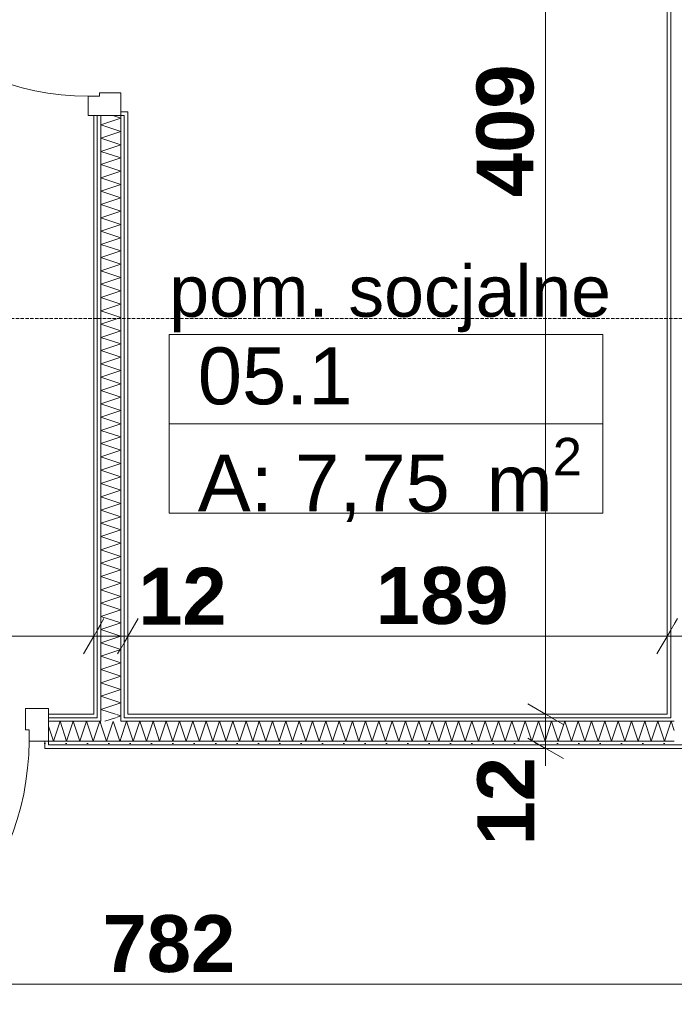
# Model space of a CAD drawing. Extents: x -7314 to 11761, y 144 to 9383.
# Tile 130 of 193: x 2766 to 2996, y 8246 to 8592. Entities that reach past the tile are written whole.
import ezdxf
from ezdxf.xclip import XClip

# ---------------------------------------------------------------- set-up
doc = ezdxf.new("R2010")
doc.units = 0
doc.header["$MEASUREMENT"] = 0
doc.header["$XCLIPFRAME"] = 0
doc.linetypes.add('Krawędzie ukryte', pattern=[68, 48, -20])
doc.linetypes.add('Wipeout_Contour', pattern=[20000, 0, -20000])
for name, color, linetype in [('FORMA - Arch 01 - 220-A Ściany', 7, 'Continuous'), ('FORMA - Arch 01 - 410-K Osie', 7, 'Continuous'), ('FORMA - Arch 02 - Strefy', 7, 'Continuous'), ('FORMA - Arch 04 - Wymiary ogólne', 7, 'Continuous')]:
    doc.layers.add(name, color=color, linetype=linetype)
doc.styles.add('STYL_AUTOMATYCZNY_2', font='arial.ttf')
doc.styles.add('STYL_AUTOMATYCZNY_9', font='arial.ttf')
pattern_1 = [(0, (4185.3, -5972.398), (0, 7.5), [0, -7.5])]

# ---------------------------------------------------------------- blocks, each defined once
blk = doc.blocks.new('*X124')
at = {"layer": 'FORMA - Arch 01 - 220-A Ściany', "color": 7, "linetype": 'Continuous', "lineweight": 5, "ltscale": 0.025}
for p, q in [((2801.97, 8339.4), (2803.97, 8345.4)), ((2803.97, 8345.4), (2806.3, 8338.4)), ((2806.3, 8338.4), (2808.63, 8345.4)), ((2808.63, 8345.4), (2810.97, 8338.4)), ((2810.97, 8338.4), (2813.3, 8345.4)), ((2813.3, 8345.4), (2815.63, 8338.4)), ((2815.63, 8338.4), (2817.97, 8345.4)), ((2817.97, 8345.4), (2820.3, 8338.4)), ((2820.3, 8338.4), (2822.63, 8345.4)), ((2822.63, 8345.4), (2824.97, 8338.4)), ((2824.97, 8338.4), (2827.3, 8345.4)), ((2827.3, 8345.4), (2829.63, 8338.4)), ((2829.63, 8338.4), (2831.97, 8345.4)), ((2831.97, 8345.4), (2834.3, 8338.4)), ((2834.3, 8338.4), (2836.63, 8345.4)), ((2836.63, 8345.4), (2838.97, 8338.4)), ((2838.97, 8338.4), (2841.3, 8345.4)), ((2841.3, 8345.4), (2843.63, 8338.4)), ((2843.63, 8338.4), (2845.97, 8345.4)), ((2845.97, 8345.4), (2848.3, 8338.4)), ((2848.3, 8338.4), (2850.63, 8345.4)), ((2850.63, 8345.4), (2852.97, 8338.4)), ((2852.97, 8338.4), (2855.3, 8345.4)), ((2855.3, 8345.4), (2857.63, 8338.4)), ((2857.63, 8338.4), (2859.97, 8345.4)), ((2859.97, 8345.4), (2862.3, 8338.4)), ((2862.3, 8338.4), (2864.63, 8345.4)), ((2864.63, 8345.4), (2866.97, 8338.4)), ((2866.97, 8338.4), (2869.3, 8345.4)), ((2869.3, 8345.4), (2871.63, 8338.4)), ((2871.63, 8338.4), (2873.97, 8345.4)), ((2873.97, 8345.4), (2876.3, 8338.4)), ((2876.3, 8338.4), (2878.63, 8345.4)), ((2878.63, 8345.4), (2880.97, 8338.4)), ((2880.97, 8338.4), (2883.3, 8345.4)), ((2883.3, 8345.4), (2885.63, 8338.4)), ((2885.63, 8338.4), (2887.97, 8345.4)), ((2887.97, 8345.4), (2890.3, 8338.4)), ((2890.3, 8338.4), (2892.63, 8345.4)), ((2892.63, 8345.4), (2894.97, 8338.4)), ((2894.97, 8338.4), (2897.3, 8345.4)), ((2897.3, 8345.4), (2899.63, 8338.4)), ((2899.63, 8338.4), (2901.97, 8345.4)), ((2901.97, 8345.4), (2904.3, 8338.4)), ((2904.3, 8338.4), (2906.63, 8345.4)), ((2906.63, 8345.4), (2908.97, 8338.4)), ((2908.97, 8338.4), (2911.3, 8345.4)), ((2911.3, 8345.4), (2913.63, 8338.4)), ((2913.63, 8338.4), (2915.97, 8345.4)), ((2915.97, 8345.4), (2918.3, 8338.4)), ((2918.3, 8338.4), (2920.63, 8345.4)), ((2920.63, 8345.4), (2922.97, 8338.4)), ((2922.97, 8338.4), (2925.3, 8345.4)), ((2925.3, 8345.4), (2927.63, 8338.4)), ((2927.63, 8338.4), (2929.97, 8345.4)), ((2929.97, 8345.4), (2932.3, 8338.4)), ((2932.3, 8338.4), (2934.63, 8345.4)), ((2934.63, 8345.4), (2936.97, 8338.4)), ((2936.97, 8338.4), (2939.3, 8345.4)), ((2939.3, 8345.4), (2941.63, 8338.4)), ((2941.63, 8338.4), (2943.97, 8345.4)), ((2943.97, 8345.4), (2946.3, 8338.4)), ((2946.3, 8338.4), (2948.63, 8345.4)), ((2948.63, 8345.4), (2950.97, 8338.4)), ((2950.97, 8338.4), (2953.3, 8345.4)), ((2953.3, 8345.4), (2955.63, 8338.4)), ((2955.63, 8338.4), (2957.97, 8345.4)), ((2957.97, 8345.4), (2960.3, 8338.4)), ((2960.3, 8338.4), (2962.63, 8345.4)), ((2962.63, 8345.4), (2964.97, 8338.4)), ((2964.97, 8338.4), (2967.3, 8345.4)), ((2967.3, 8345.4), (2969.63, 8338.4)), ((2969.63, 8338.4), (2971.97, 8345.4)), ((2971.97, 8345.4), (2974.3, 8338.4)), ((2974.3, 8338.4), (2976.63, 8345.4)), ((2976.63, 8345.4), (2978.97, 8338.4)), ((2978.97, 8338.4), (2981.3, 8345.4)), ((2981.3, 8345.4), (2983.63, 8338.4)), ((2983.63, 8338.4), (2985.97, 8345.4)), ((2985.97, 8345.4), (2988.3, 8338.4)), ((2988.3, 8338.4), (2990.63, 8345.4)), ((2990.63, 8345.4), (2992.97, 8338.4)), ((2992.97, 8338.4), (2995.3, 8345.4)), ((2995.3, 8345.4), (2996.37, 8342.17))]:
    blk.add_line(p, q, dxfattribs=at)
blk = doc.blocks.new('*X125')
at = {"layer": 'FORMA - Arch 01 - 220-A Ściany', "color": 7, "linetype": 'Continuous', "lineweight": 5, "ltscale": 0.025}
for p, q in [((2794.97, 8344.39), (2796.97, 8338.4)), ((2796.97, 8338.4), (2799.3, 8345.4)), ((2799.3, 8345.4), (2801.63, 8338.4)), ((2801.63, 8338.4), (2801.97, 8339.4))]:
    blk.add_line(p, q, dxfattribs=at)
blk = doc.blocks.new('*X127')
at = {"layer": 'FORMA - Arch 01 - 220-A Ściany', "color": 7, "linetype": 'Continuous', "lineweight": 5, "ltscale": 0.025}
for p, q in [((2776.55, 8343.65), (2778.3, 8338.4)), ((2778.3, 8338.4), (2780.63, 8345.4)), ((2780.63, 8345.4), (2782.97, 8338.4)), ((2782.97, 8338.4), (2785.3, 8345.4)), ((2785.3, 8345.4), (2787.63, 8338.4)), ((2787.63, 8338.4), (2789.97, 8345.4)), ((2789.97, 8345.4), (2792.3, 8338.4)), ((2792.3, 8338.4), (2794.63, 8345.4)), ((2794.63, 8345.4), (2794.97, 8344.39))]:
    blk.add_line(p, q, dxfattribs=at)
blk = doc.blocks.new('*X143')
at = {"layer": 'FORMA - Arch 01 - 220-A Ściany', "color": 7, "linetype": 'Continuous', "lineweight": 5, "ltscale": 0.025}
for p, q in [((2801.97, 8347.27), (2800.08, 8347.9)), ((2800.1, 8346.65), (2801.97, 8347.27))]:
    blk.add_line(p, q, dxfattribs=at)
blk = doc.blocks.new('*X144')
at = {"layer": 'FORMA - Arch 01 - 220-A Ściany', "color": 7, "linetype": 'Continuous', "lineweight": 5, "ltscale": 0.025}
blk.add_line((2796.35, 8345.4), (2800.1, 8346.65), dxfattribs=at)
blk = doc.blocks.new('*X146')
at = {"layer": 'FORMA - Arch 01 - 220-A Ściany', "color": 7, "linetype": 'Continuous', "lineweight": 5, "ltscale": 0.025}
for p, q in [((2794.97, 8554.94), (2801.97, 8557.27)), ((2801.97, 8557.27), (2799.19, 8558.2)), ((2801.97, 8552.6), (2794.97, 8554.94)), ((2794.97, 8550.27), (2801.97, 8552.6)), ((2801.97, 8547.94), (2794.97, 8550.27)), ((2794.97, 8545.6), (2801.97, 8547.94)), ((2801.97, 8543.27), (2794.97, 8545.6)), ((2794.97, 8540.94), (2801.97, 8543.27)), ((2801.97, 8538.6), (2794.97, 8540.94)), ((2794.97, 8536.27), (2801.97, 8538.6)), ((2801.97, 8533.94), (2794.97, 8536.27)), ((2794.97, 8531.6), (2801.97, 8533.94)), ((2801.97, 8529.27), (2794.97, 8531.6)), ((2794.97, 8526.94), (2801.97, 8529.27)), ((2801.97, 8524.6), (2794.97, 8526.94)), ((2794.97, 8522.27), (2801.97, 8524.6)), ((2801.97, 8519.94), (2794.97, 8522.27)), ((2794.97, 8517.6), (2801.97, 8519.94)), ((2801.97, 8515.27), (2794.97, 8517.6)), ((2794.97, 8512.94), (2801.97, 8515.27)), ((2801.97, 8510.6), (2794.97, 8512.94)), ((2794.97, 8508.27), (2801.97, 8510.6)), ((2801.97, 8505.94), (2794.97, 8508.27)), ((2794.97, 8503.6), (2801.97, 8505.94)), ((2801.97, 8501.27), (2794.97, 8503.6)), ((2794.97, 8498.94), (2801.97, 8501.27)), ((2801.97, 8496.6), (2794.97, 8498.94)), ((2794.97, 8494.27), (2801.97, 8496.6)), ((2801.97, 8491.94), (2794.97, 8494.27)), ((2794.97, 8489.6), (2801.97, 8491.94)), ((2801.97, 8487.27), (2794.97, 8489.6)), ((2794.97, 8484.94), (2801.97, 8487.27)), ((2801.97, 8482.6), (2794.97, 8484.94)), ((2794.97, 8480.27), (2801.97, 8482.6)), ((2801.97, 8477.94), (2794.97, 8480.27)), ((2794.97, 8475.6), (2801.97, 8477.94)), ((2801.97, 8473.27), (2794.97, 8475.6)), ((2794.97, 8470.94), (2801.97, 8473.27)), ((2801.97, 8468.6), (2794.97, 8470.94)), ((2794.97, 8466.27), (2801.97, 8468.6)), ((2801.97, 8463.94), (2794.97, 8466.27)), ((2794.97, 8461.6), (2801.97, 8463.94)), ((2801.97, 8459.27), (2794.97, 8461.6)), ((2794.97, 8456.94), (2801.97, 8459.27)), ((2801.97, 8454.6), (2794.97, 8456.94)), ((2794.97, 8452.27), (2801.97, 8454.6)), ((2801.97, 8449.94), (2794.97, 8452.27)), ((2794.97, 8447.6), (2801.97, 8449.94)), ((2801.97, 8445.27), (2794.97, 8447.6)), ((2794.97, 8442.94), (2801.97, 8445.27)), ((2801.97, 8440.6), (2794.97, 8442.94)), ((2794.97, 8438.27), (2801.97, 8440.6)), ((2801.97, 8435.94), (2794.97, 8438.27)), ((2794.97, 8433.6), (2801.97, 8435.94)), ((2801.97, 8431.27), (2794.97, 8433.6)), ((2794.97, 8428.94), (2801.97, 8431.27)), ((2801.97, 8426.6), (2794.97, 8428.94)), ((2794.97, 8424.27), (2801.97, 8426.6)), ((2801.97, 8421.94), (2794.97, 8424.27)), ((2794.97, 8419.6), (2801.97, 8421.94)), ((2801.97, 8417.27), (2794.97, 8419.6)), ((2794.97, 8414.94), (2801.97, 8417.27)), ((2801.97, 8412.6), (2794.97, 8414.94)), ((2794.97, 8410.27), (2801.97, 8412.6)), ((2801.97, 8407.94), (2794.97, 8410.27)), ((2794.97, 8405.6), (2801.97, 8407.94)), ((2801.97, 8403.27), (2794.97, 8405.6)), ((2794.97, 8400.94), (2801.97, 8403.27)), ((2801.97, 8398.6), (2794.97, 8400.94)), ((2794.97, 8396.27), (2801.97, 8398.6)), ((2801.97, 8393.94), (2794.97, 8396.27)), ((2794.97, 8391.6), (2801.97, 8393.94)), ((2801.97, 8389.27), (2794.97, 8391.6)), ((2794.97, 8386.94), (2801.97, 8389.27)), ((2801.97, 8384.6), (2794.97, 8386.94)), ((2794.97, 8382.27), (2801.97, 8384.6)), ((2801.97, 8379.94), (2794.97, 8382.27)), ((2794.97, 8377.6), (2801.97, 8379.94)), ((2801.97, 8375.27), (2794.97, 8377.6)), ((2794.97, 8372.94), (2801.97, 8375.27)), ((2801.97, 8370.6), (2794.97, 8372.94)), ((2794.97, 8368.27), (2801.97, 8370.6)), ((2801.97, 8365.94), (2794.97, 8368.27)), ((2794.97, 8363.6), (2801.97, 8365.94)), ((2801.97, 8361.27), (2794.97, 8363.6)), ((2794.97, 8358.94), (2801.97, 8361.27)), ((2801.97, 8356.6), (2794.97, 8358.94)), ((2794.97, 8354.27), (2801.97, 8356.6)), ((2801.97, 8351.94), (2794.97, 8354.27)), ((2794.97, 8349.6), (2801.97, 8351.94)), ((2800.08, 8347.9), (2794.97, 8349.6))]:
    blk.add_line(p, q, dxfattribs=at)
blk = doc.blocks.new('Rysunek_1_1', base_point=(4185.3, -5972.4))
at = {"layer": 'FORMA - Arch 01 - 220-A Ściany', "color": 7, "linetype": 'Continuous', "lineweight": 13, "ltscale": 0.025}
blk.add_arc((2677.35, 8338.4), 92.4, 270, 0, dxfattribs=at)
at = {"layer": 'FORMA - Arch 04 - Wymiary ogólne', "color": 154, "linetype": 'Continuous', "lineweight": 13, "ltscale": 0.025}
blk.add_line((3209.71, 8253.04), (2427.21, 8253.04), dxfattribs=at)
at = {"layer": 'FORMA - Arch 04 - Wymiary ogólne', "color": 154, "linetype": 'Continuous', "lineweight": 13, "insert": (2947.19, 8301.78), "char_height": 20, "width": 30.509, "attachment_point": 7, "rotation": 90, "style": 'STYL_AUTOMATYCZNY_9'}
blk.add_mtext('\\A1;{\\pql;\\fArial|b1|i0|c238|p0;\\W1.000000;12}', dxfattribs=at)
at = {"layer": 'FORMA - Arch 04 - Wymiary ogólne', "color": 154, "linetype": 'Continuous', "lineweight": 13, "insert": (2795.58, 8257.04), "char_height": 20, "width": 45.7634, "attachment_point": 7, "style": 'STYL_AUTOMATYCZNY_9'}
blk.add_mtext('\\A1;{\\pql;\\fArial|b1|i0|c238|p0;\\W1.000000;782}', dxfattribs=at)
at = {"color": 254, "linetype": 'Wipeout_Contour', "lineweight": 0, "ltscale": 35438.717045}
blk.add_wipeout([(2776.55, 8337.15), (2776.55, 8335.9), (3208.46, 8335.9), (3208.46, 8337.15)], dxfattribs=at).dxf.layer = 'FORMA - Arch 01 - 220-A Ściany'
at = {"color": 254, "linetype": 'Wipeout_Contour', "lineweight": 0, "ltscale": 35896.961433}
blk.add_wipeout([(2792.47, 8347.9), (2792.47, 8756.9), (2642.47, 8756.9), (2642.47, 8347.9)], dxfattribs=at).dxf.layer = 'FORMA - Arch 02 - Strefy'
at = {"color": 254, "linetype": 'Wipeout_Contour', "lineweight": 0, "ltscale": 36162.103949}
blk.add_wipeout([(2803.64, 8531.38), (2806.14, 8531.38), (2806.14, 8657.38), (2803.64, 8657.38)], dxfattribs=at).dxf.layer = 'FORMA - Arch 02 - Strefy'
at = {"layer": 'FORMA - Arch 01 - 220-A Ściany', "linetype": 'Continuous', "lineweight": 5}
h = blk.add_hatch(dxfattribs=at)
h.set_pattern_fill('Gips_0001', style=0, pattern_type=2)
h.set_pattern_definition(pattern_1)
h.paths.add_polyline_path([(2776.55, 8337.15), (2776.55, 8335.9), (3208.46, 8335.9), (3208.46, 8337.15)])
at = {"layer": 'FORMA - Arch 01 - 220-A Ściany', "color": 7, "linetype": 'Continuous', "lineweight": 13, "ltscale": 0.025}
blk.add_arc((2790.47, 8657.4), 92.4, 180, 270, dxfattribs=at)
at = {"color": 254, "linetype": 'Wipeout_Contour', "lineweight": 0, "ltscale": 35208.706886}
blk.add_wipeout([(2792.47, 8346.65), (2793.72, 8346.65), (2793.72, 8347.9), (2792.47, 8347.9)], dxfattribs=at).dxf.layer = 'FORMA - Arch 01 - 220-A Ściany'
at = {"color": 254, "linetype": 'Wipeout_Contour', "lineweight": 0, "ltscale": 36124.440703}
blk.add_wipeout([(2993.87, 8347.9), (2993.87, 8756.9), (2804.47, 8756.9), (2804.47, 8347.9)], dxfattribs=at).dxf.layer = 'FORMA - Arch 02 - Strefy'
at = {"layer": 'FORMA - Arch 01 - 220-A Ściany', "linetype": 'Continuous', "lineweight": 5}
h = blk.add_hatch(dxfattribs=at)
h.set_pattern_fill('Gips_0001', style=0, pattern_type=2)
h.set_pattern_definition(pattern_1)
h.paths.add_polyline_path([(2792.47, 8346.65), (2793.72, 8346.65), (2793.72, 8347.9), (2792.47, 8347.9)])
at = {"layer": 'FORMA - Arch 02 - Strefy', "color": 7, "linetype": 'Continuous', "lineweight": 13, "ltscale": 0.025}
for p, q in [((2819.01, 8481.31), (2971.32, 8481.31)), ((2819.01, 8449.89), (2819.01, 8481.31)), ((2971.32, 8481.31), (2971.32, 8449.89)), ((2971.32, 8449.89), (2819.01, 8449.89)), ((2819.01, 8449.89), (2971.32, 8449.89)), ((2819.01, 8418.46), (2819.01, 8449.89)), ((2971.32, 8449.89), (2971.32, 8418.46)), ((2971.32, 8418.46), (2819.01, 8418.46))]:
    blk.add_line(p, q, dxfattribs=at)
at = {"layer": 'FORMA - Arch 02 - Strefy', "color": 7, "linetype": 'Continuous', "lineweight": 13, "attachment_point": 1, "style": 'STYL_AUTOMATYCZNY_2'}
for s, insert, char_height in [('\\A1;{\\pql;\\pt0,460;\\fArial|b0|i0|c238|p0;\\W1.000000;pom. socjalne\\fArial|b0|i0|c238|p0;\\W1.000000;\\A1{\\H.66x;\\S^  ;}\\fArial|b0|i0|c238|p0;\\W1.000000;\\fArial|b0|i0|c238|p0;\\W1.000000;\\A1{\\H.66x;\\S^  ;}}', (2819.01, 8505.49), 18), ('\\A1;{\\pql;\\pt0,460;\\fArial|b0|i0|c238|p0;\\W1.000000;05.1\\fArial|b0|i0|c238|p0;\\W1.000000;\\A1{\\H.66x;\\S^  ;}\\fArial|b0|i0|c238|p0;\\W1.000000;\\fArial|b0|i0|c238|p0;\\W1.000000;\\A1{\\H.66x;\\S^  ;}}', (2829.01, 8476.74), 20)]:
    blk.add_mtext(s, dxfattribs=dict(at, insert=insert, char_height=char_height))
at = {"layer": 'FORMA - Arch 04 - Wymiary ogólne', "color": 154, "linetype": 'Continuous', "lineweight": 13, "insert": (2947.19, 8529.52), "char_height": 20, "width": 45.7634, "attachment_point": 7, "rotation": 90, "style": 'STYL_AUTOMATYCZNY_9'}
blk.add_mtext('\\A1;{\\pql;\\fArial|b1|i0|c238|p0;\\W1.000000;409}', dxfattribs=at)
at = {"layer": 'FORMA - Arch 04 - Wymiary ogólne', "color": 154, "linetype": 'Continuous', "lineweight": 13, "char_height": 20, "attachment_point": 7, "style": 'STYL_AUTOMATYCZNY_9'}
for s, insert, width in [('\\A1;{\\pql;\\fArial|b1|i0|c238|p0;\\W1.000000;12}', (2808.08, 8379.32), 30.509), ('\\A1;{\\pql;\\fArial|b1|i0|c238|p0;\\W1.000000;189}', (2891.54, 8379.32), 45.7634)]:
    blk.add_mtext(s, dxfattribs=dict(at, insert=insert, width=width))
at = {"color": 254, "linetype": 'Wipeout_Contour', "lineweight": 0, "ltscale": 35472.574413}
blk.add_wipeout([(2993.87, 8346.65), (2995.12, 8346.65), (2995.12, 8347.9), (2993.87, 8347.9)], dxfattribs=at).dxf.layer = 'FORMA - Arch 01 - 220-A Ściany'
at = {"color": 254, "linetype": 'Wipeout_Contour', "lineweight": 0, "ltscale": 35442.524519}
blk.add_wipeout([(3207.21, 8338.4), (2776.55, 8338.4), (2776.55, 8337.15), (3207.21, 8337.15)], dxfattribs=at).dxf.layer = 'FORMA - Arch 01 - 220-A Ściany'
at = {"layer": 'FORMA - Arch 01 - 220-A Ściany', "linetype": 'Continuous', "lineweight": 5}
h = blk.add_hatch(dxfattribs=at)
h.set_pattern_fill('Gips_0001', style=0, pattern_type=2)
h.set_pattern_definition(pattern_1)
h.paths.add_polyline_path([(2993.87, 8346.65), (2995.12, 8346.65), (2995.12, 8347.9), (2993.87, 8347.9)])
h = blk.add_hatch(dxfattribs=at)
h.set_pattern_fill('Gips_0001', style=0, pattern_type=2)
h.set_pattern_definition(pattern_1)
h.paths.add_polyline_path([(3207.21, 8338.4), (2776.55, 8338.4), (2776.55, 8337.15), (3207.21, 8337.15)])
at = {"layer": 'FORMA - Arch 04 - Wymiary ogólne', "color": 154, "linetype": 'Continuous', "lineweight": 13, "ltscale": 0.025}
for p, q in [((2960.57, 8335.9), (2941.82, 8335.9)), ((2951.19, 8329.78), (2951.19, 8335.9))]:
    blk.add_line(p, q, dxfattribs=at)
at = {"color": 254, "linetype": 'Wipeout_Contour', "lineweight": 0, "ltscale": 35197.838101}
blk.add_wipeout([(2776.55, 8347.9), (2776.55, 8346.65), (2792.47, 8346.65), (2792.47, 8347.9)], dxfattribs=at).dxf.layer = 'FORMA - Arch 01 - 220-A Ściany'
at = {"layer": 'FORMA - Arch 01 - 220-A Ściany', "linetype": 'Continuous', "lineweight": 5}
h = blk.add_hatch(dxfattribs=at)
h.set_pattern_fill('Gips_0001', style=0, pattern_type=2)
h.set_pattern_definition(pattern_1)
h.paths.add_polyline_path([(2776.55, 8347.9), (2776.55, 8346.65), (2792.47, 8346.65), (2792.47, 8347.9)])
at = {"color": 254, "linetype": 'Wipeout_Contour', "lineweight": 0, "ltscale": 35347.444132}
blk.add_wipeout([(2804.47, 8346.65), (2993.87, 8346.65), (2993.87, 8347.9), (2804.47, 8347.9)], dxfattribs=at).dxf.layer = 'FORMA - Arch 01 - 220-A Ściany'
at = {"layer": 'FORMA - Arch 01 - 220-A Ściany', "linetype": 'Continuous', "lineweight": 5}
h = blk.add_hatch(dxfattribs=at)
h.set_pattern_fill('Gips_0001', style=0, pattern_type=2)
h.set_pattern_definition(pattern_1)
h.paths.add_polyline_path([(2804.47, 8346.65), (2993.87, 8346.65), (2993.87, 8347.9), (2804.47, 8347.9)])
at = {"color": 254, "linetype": 'Wipeout_Contour', "lineweight": 0, "ltscale": 35205.552451}
blk.add_wipeout([(2793.72, 8345.4), (2794.97, 8345.4), (2794.97, 8346.65), (2793.72, 8346.65)], dxfattribs=at).dxf.layer = 'FORMA - Arch 01 - 220-A Ściany'
at = {"layer": 'FORMA - Arch 01 - 220-A Ściany', "linetype": 'Continuous', "lineweight": 5}
h = blk.add_hatch(dxfattribs=at)
h.set_pattern_fill('Gips_0001', style=0, pattern_type=2)
h.set_pattern_definition(pattern_1)
h.paths.add_polyline_path([(2793.72, 8345.4), (2794.97, 8345.4), (2794.97, 8346.65), (2793.72, 8346.65)])
at = {"color": 254, "linetype": 'Wipeout_Contour', "lineweight": 0, "ltscale": 35222.375182}
blk.add_wipeout([(2803.22, 8346.65), (2804.47, 8346.65), (2804.47, 8347.9), (2803.22, 8347.9)], dxfattribs=at).dxf.layer = 'FORMA - Arch 01 - 220-A Ściany'
at = {"color": 254, "linetype": 'Wipeout_Contour', "lineweight": 0, "ltscale": 35469.557011}
blk.add_wipeout([(2995.12, 8345.4), (2996.37, 8345.4), (2996.37, 8346.65), (2995.12, 8346.65)], dxfattribs=at).dxf.layer = 'FORMA - Arch 01 - 220-A Ściany'
at = {"layer": 'FORMA - Arch 01 - 220-A Ściany', "linetype": 'Continuous', "lineweight": 5}
h = blk.add_hatch(dxfattribs=at)
h.set_pattern_fill('Gips_0001', style=0, pattern_type=2)
h.set_pattern_definition(pattern_1)
h.paths.add_polyline_path([(2803.22, 8346.65), (2804.47, 8346.65), (2804.47, 8347.9), (2803.22, 8347.9)])
h = blk.add_hatch(dxfattribs=at)
h.set_pattern_fill('Gips_0001', style=0, pattern_type=2)
h.set_pattern_definition(pattern_1)
h.paths.add_polyline_path([(2995.12, 8345.4), (2996.37, 8345.4), (2996.37, 8346.65), (2995.12, 8346.65)])
at = {"color": 254, "linetype": 'Wipeout_Contour', "lineweight": 0, "ltscale": 35193.888434}
blk.add_wipeout([(2793.72, 8346.65), (2776.55, 8346.65), (2776.55, 8345.4), (2793.72, 8345.4)], dxfattribs=at).dxf.layer = 'FORMA - Arch 01 - 220-A Ściany'
at = {"layer": 'FORMA - Arch 01 - 220-A Ściany', "linetype": 'Continuous', "lineweight": 5}
h = blk.add_hatch(dxfattribs=at)
h.set_pattern_fill('Gips_0001', style=0, pattern_type=2)
h.set_pattern_definition(pattern_1)
h.paths.add_polyline_path([(2793.72, 8346.65), (2776.55, 8346.65), (2776.55, 8345.4), (2793.72, 8345.4)])
at = {"layer": 'FORMA - Arch 01 - 220-A Ściany', "color": 7, "linetype": 'Continuous', "lineweight": 15, "ltscale": 0.025, "flags": 128}
blk.add_lwpolyline([(2792.47, 8347.9), (2776.55, 8347.9)], dxfattribs=at)
at = {"color": 254, "linetype": 'Wipeout_Contour', "lineweight": 0, "ltscale": 35342.769176}
blk.add_wipeout([(2803.22, 8345.4), (2995.12, 8345.4), (2995.12, 8346.65), (2803.22, 8346.65)], dxfattribs=at).dxf.layer = 'FORMA - Arch 01 - 220-A Ściany'
at = {"layer": 'FORMA - Arch 01 - 220-A Ściany', "linetype": 'Continuous', "lineweight": 5}
h = blk.add_hatch(dxfattribs=at)
h.set_pattern_fill('Gips_0001', style=0, pattern_type=2)
h.set_pattern_definition(pattern_1)
h.paths.add_polyline_path([(2803.22, 8345.4), (2995.12, 8345.4), (2995.12, 8346.65), (2803.22, 8346.65)])
at = {"layer": 'FORMA - Arch 04 - Wymiary ogólne', "color": 154, "linetype": 'Continuous', "lineweight": 13, "ltscale": 0.025}
for p, q in [((2951.19, 8347.9), (2951.19, 8756.9)), ((2960.57, 8347.9), (2941.82, 8347.9))]:
    blk.add_line(p, q, dxfattribs=at)
at = {"color": 254, "linetype": 'Wipeout_Contour', "lineweight": 0, "ltscale": 35216.043487}
blk.add_wipeout([(2801.97, 8345.4), (2803.22, 8345.4), (2803.22, 8346.65), (2801.97, 8346.65)], dxfattribs=at).dxf.layer = 'FORMA - Arch 01 - 220-A Ściany'
at = {"layer": 'FORMA - Arch 01 - 220-A Ściany', "linetype": 'Continuous', "lineweight": 5}
h = blk.add_hatch(dxfattribs=at)
h.set_pattern_fill('Gips_0001', style=0, pattern_type=2)
h.set_pattern_definition(pattern_1)
h.paths.add_polyline_path([(2801.97, 8345.4), (2803.22, 8345.4), (2803.22, 8346.65), (2801.97, 8346.65)])
at = {"layer": 'FORMA - Arch 01 - 220-A Ściany', "color": 7, "linetype": 'Continuous', "lineweight": 15, "ltscale": 0.025, "flags": 128}
blk.add_lwpolyline([(2993.87, 8347.9), (2804.47, 8347.9)], dxfattribs=at)
at = {"color": 254, "linetype": 'Wipeout_Contour', "lineweight": 0, "ltscale": 35327.232599}
blk.add_wipeout([(2801.97, 8338.4), (2996.37, 8338.4), (2996.37, 8345.4), (2801.97, 8345.4)], dxfattribs=at).dxf.layer = 'FORMA - Arch 01 - 220-A Ściany'
at = {"layer": 'FORMA - Arch 01 - 220-A Ściany', "color": 7, "linetype": 'Continuous', "lineweight": 13, "ltscale": 0.025}
blk.add_line((2995.12, 8347.9), (2995.12, 8346.65), dxfattribs=at)
at = {"layer": 'FORMA - Arch 04 - Wymiary ogólne', "color": 154, "linetype": 'Continuous', "lineweight": 13, "ltscale": 0.025}
for p, q in [((2944.94, 8351.51), (2957.44, 8344.29)), ((2951.19, 8335.9), (2951.19, 8347.9)), ((2944.94, 8339.51), (2957.44, 8332.29))]:
    blk.add_line(p, q, dxfattribs=at)
at = {"color": 7, "linetype": 'Continuous', "lineweight": 13, "ltscale": 0.025}
blk.add_blockref('*X124', (0, 0), dxfattribs=at)
at = {"layer": 'FORMA - Arch 02 - Strefy', "color": 7, "linetype": 'Continuous', "lineweight": 13, "insert": (2829.01, 8444.95), "char_height": 20, "attachment_point": 1, "style": 'STYL_AUTOMATYCZNY_2'}
blk.add_mtext('\\A1;{\\pql;\\pt0,460;\\fArial|b0|i0|c238|p0;\\W1.000000;A: 7,75\\fArial|b0|i0|c238|p0;\\W1.000000;\\A1{\\H.66x;\\S^  ;}\\fArial|b0|i0|c238|p0;\\W1.000000; m\\fArial|b0|i0|c238|p0;\\W1.000000;\\A1{\\H.66x;\\S2^  ;}}', dxfattribs=at)
at = {"color": 254, "linetype": 'Wipeout_Contour', "lineweight": 0, "ltscale": 35195.153193}
blk.add_wipeout([(2794.97, 8338.4), (2801.97, 8338.4), (2801.97, 8345.4), (2794.97, 8345.4)], dxfattribs=at).dxf.layer = 'FORMA - Arch 01 - 220-A Ściany'
at = {"layer": 'FORMA - Arch 01 - 220-A Ściany', "color": 7, "linetype": 'Continuous', "lineweight": 13, "ltscale": 0.025}
for p, q in [((2801.97, 8345.4), (2801.97, 8346.65)), ((2803.22, 8346.65), (2803.22, 8347.9)), ((2995.12, 8346.65), (2803.22, 8346.65)), ((2996.37, 8345.4), (2801.97, 8345.4)), ((2801.97, 8338.4), (2996.37, 8338.4))]:
    blk.add_line(p, q, dxfattribs=at)
at = {"color": 7, "linetype": 'Continuous', "lineweight": 13, "ltscale": 0.025}
blk.add_blockref('*X125', (0, 0), dxfattribs=at)
at = {"color": 254, "linetype": 'Wipeout_Contour', "lineweight": 0, "ltscale": 35220.78342}
blk.add_wipeout([(2801.97, 8346.65), (2803.22, 8346.65), (2803.22, 8347.9), (2801.97, 8347.9)], dxfattribs=at).dxf.layer = 'FORMA - Arch 01 - 220-A Ściany'
at = {"color": 254, "linetype": 'Wipeout_Contour', "lineweight": 0, "ltscale": 35474.263071}
blk.add_wipeout([(2995.12, 8346.65), (2996.37, 8346.65), (2996.37, 8347.9), (2995.12, 8347.9)], dxfattribs=at).dxf.layer = 'FORMA - Arch 01 - 220-A Ściany'
at = {"color": 254, "linetype": 'Wipeout_Contour', "lineweight": 0, "ltscale": 35179.03142}
blk.add_wipeout([(2776.55, 8338.4), (2794.97, 8338.4), (2794.97, 8345.4), (2776.55, 8345.4)], dxfattribs=at).dxf.layer = 'FORMA - Arch 01 - 220-A Ściany'
at = {"layer": 'FORMA - Arch 01 - 220-A Ściany', "linetype": 'Continuous', "lineweight": 5}
h = blk.add_hatch(dxfattribs=at)
h.set_pattern_fill('Gips_0001', style=0, pattern_type=2)
h.set_pattern_definition(pattern_1)
h.paths.add_polyline_path([(2801.97, 8346.65), (2803.22, 8346.65), (2803.22, 8347.9), (2801.97, 8347.9)])
h = blk.add_hatch(dxfattribs=at)
h.set_pattern_fill('Gips_0001', style=0, pattern_type=2)
h.set_pattern_definition(pattern_1)
h.paths.add_polyline_path([(2995.12, 8346.65), (2996.37, 8346.65), (2996.37, 8347.9), (2995.12, 8347.9)])
at = {"layer": 'FORMA - Arch 01 - 220-A Ściany', "color": 7, "linetype": 'Continuous', "lineweight": 15, "ltscale": 0.025}
for p, q in [((2776.55, 8346.65), (2776.55, 8347.9)), ((2776.55, 8345.4), (2776.55, 8346.65))]:
    blk.add_line(p, q, dxfattribs=at)
at = {"layer": 'FORMA - Arch 01 - 220-A Ściany', "color": 7, "linetype": 'Continuous', "lineweight": 13, "ltscale": 0.025}
for p, q in [((2793.72, 8346.65), (2776.55, 8346.65)), ((2793.72, 8347.9), (2793.72, 8346.65)), ((2794.97, 8346.65), (2794.97, 8345.4)), ((2794.97, 8345.4), (2776.55, 8345.4)), ((2794.97, 8338.4), (2801.97, 8338.4))]:
    blk.add_line(p, q, dxfattribs=at)
at = {"color": 7, "linetype": 'Continuous', "lineweight": 13, "ltscale": 0.025}
blk.add_blockref('*X127', (0, 0), dxfattribs=at)
at = {"color": 254, "linetype": 'Wipeout_Contour', "lineweight": 0, "ltscale": 36218.552394}
blk.add_wipeout([(2993.87, 8741.9), (2993.87, 8347.9), (2995.12, 8347.9), (2995.12, 8741.9)], dxfattribs=at).dxf.layer = 'FORMA - Arch 01 - 220-A Ściany'
at = {"color": 254, "linetype": 'Wipeout_Contour', "lineweight": 0, "ltscale": 35215.537359}
blk.add_wipeout([(2794.97, 8346.65), (2801.97, 8346.65), (2801.97, 8347.9), (2794.97, 8347.9)], dxfattribs=at).dxf.layer = 'FORMA - Arch 01 - 220-A Ściany'
at = {"color": 254, "linetype": 'Wipeout_Contour', "lineweight": 0, "ltscale": 43935.722448}
blk.add_wipeout([(2775.3, 8335.9), (2776.55, 8335.9), (2776.55, 8337.15), (2776.55, 8338.4), (2775.3, 8338.4)], dxfattribs=at).dxf.layer = 'FORMA - Arch 01 - 220-A Ściany'
at = {"layer": 'FORMA - Arch 01 - 220-A Ściany', "linetype": 'Continuous', "lineweight": 5}
h = blk.add_hatch(dxfattribs=at)
h.set_pattern_fill('Gips_0001', style=0, pattern_type=2)
h.set_pattern_definition(pattern_1)
h.paths.add_polyline_path([(2993.87, 8741.9), (2993.87, 8347.9), (2995.12, 8347.9), (2995.12, 8741.9)])
h = blk.add_hatch(dxfattribs=at)
h.set_pattern_fill('Gips_0001', style=0, pattern_type=2)
h.set_pattern_definition(pattern_1)
h.paths.add_polyline_path([(2775.3, 8335.9), (2776.55, 8335.9), (2776.55, 8337.15), (2776.55, 8338.4), (2775.3, 8338.4)])
at = {"layer": 'FORMA - Arch 01 - 220-A Ściany', "color": 7, "linetype": 'Continuous', "lineweight": 15, "ltscale": 0.025}
for p, q in [((2776.55, 8338.4), (2776.55, 8345.4)), ((2775.3, 8338.4), (2775.3, 8335.9)), ((2776.55, 8338.4), (2775.3, 8338.4)), ((2776.55, 8335.9), (2775.3, 8335.9)), ((2776.55, 8335.9), (2775.3, 8335.9))]:
    blk.add_line(p, q, dxfattribs=at)
at = {"layer": 'FORMA - Arch 01 - 220-A Ściany', "color": 7, "linetype": 'Continuous', "lineweight": 13, "ltscale": 0.025}
for p, q in [((2776.55, 8338.4), (2794.97, 8338.4)), ((2776.55, 8337.15), (2776.55, 8338.4)), ((2776.55, 8337.15), (3207.21, 8337.15))]:
    blk.add_line(p, q, dxfattribs=at)
at = {"layer": 'FORMA - Arch 01 - 220-A Ściany', "color": 7, "linetype": 'Continuous', "lineweight": 15, "ltscale": 0.025, "flags": 128}
blk.add_lwpolyline([(2776.55, 8335.9), (3209.71, 8335.9)], dxfattribs=at)
at = {"color": 7, "linetype": 'Continuous', "lineweight": 13, "ltscale": 0.025}
blk.add_blockref('*X143', (0, 0), dxfattribs=at)
at = {"color": 254, "linetype": 'Wipeout_Contour', "lineweight": 0, "ltscale": 35210.293797}
blk.add_wipeout([(2793.72, 8346.65), (2794.97, 8346.65), (2794.97, 8347.9), (2793.72, 8347.9)], dxfattribs=at).dxf.layer = 'FORMA - Arch 01 - 220-A Ściany'
at = {"layer": 'FORMA - Arch 01 - 220-A Ściany', "linetype": 'Continuous', "lineweight": 5}
h = blk.add_hatch(dxfattribs=at)
h.set_pattern_fill('Gips_0001', style=0, pattern_type=2)
h.set_pattern_definition(pattern_1)
h.paths.add_polyline_path([(2793.72, 8346.65), (2794.97, 8346.65), (2794.97, 8347.9), (2793.72, 8347.9)])
at = {"color": 254, "linetype": 'Wipeout_Contour', "lineweight": 0, "ltscale": 36220.206967}
blk.add_wipeout([(2995.12, 8741.9), (2995.12, 8347.9), (2996.37, 8347.9), (2996.37, 8741.9)], dxfattribs=at).dxf.layer = 'FORMA - Arch 01 - 220-A Ściany'
at = {"color": 254, "linetype": 'Wipeout_Contour', "lineweight": 0, "ltscale": 52751.130057}
blk.add_wipeout([(2768.55, 8349.9), (2768.55, 8342.4), (2769.75, 8342.4), (2769.75, 8338.4), (2776.55, 8338.4), (2776.55, 8349.9)], dxfattribs=at).dxf.layer = 'FORMA - Arch 01 - 220-A Ściany'
at = {"layer": 'FORMA - Arch 01 - 220-A Ściany', "linetype": 'Continuous', "lineweight": 5}
h = blk.add_hatch(dxfattribs=at)
h.set_pattern_fill('Gips_0001', style=0, pattern_type=2)
h.set_pattern_definition(pattern_1)
h.paths.add_polyline_path([(2995.12, 8741.9), (2995.12, 8347.9), (2996.37, 8347.9), (2996.37, 8741.9)])
at = {"layer": 'FORMA - Arch 01 - 220-A Ściany', "color": 7, "linetype": 'Continuous', "lineweight": 13, "ltscale": 0.025}
for p, q in [((2995.12, 8741.9), (2995.12, 8347.9)), ((2995.12, 8347.9), (2995.12, 8346.65))]:
    blk.add_line(p, q, dxfattribs=at)
at = {"layer": 'FORMA - Arch 01 - 220-A Ściany', "color": 7, "linetype": 'Continuous', "lineweight": 15, "ltscale": 0.025}
for p, q in [((2768.55, 8349.9), (2768.55, 8342.4)), ((2776.55, 8349.9), (2768.55, 8349.9)), ((2776.55, 8338.4), (2776.55, 8349.9)), ((2776.55, 8346.65), (2776.55, 8347.9)), ((2776.55, 8346.65), (2776.55, 8347.9)), ((2776.55, 8345.4), (2776.55, 8346.65)), ((2776.55, 8345.4), (2776.55, 8346.65)), ((2768.55, 8342.4), (2769.75, 8342.4)), ((2769.75, 8342.4), (2769.75, 8338.4)), ((2776.55, 8338.4), (2776.55, 8345.4)), ((2776.55, 8338.4), (2776.55, 8345.4)), ((2769.75, 8338.4), (2776.55, 8338.4)), ((2775.3, 8338.4), (2775.3, 8335.9))]:
    blk.add_line(p, q, dxfattribs=at)
at = {"layer": 'FORMA - Arch 01 - 220-A Ściany', "color": 7, "linetype": 'Continuous', "lineweight": 15, "ltscale": 0.025, "flags": 128}
blk.add_lwpolyline([(2993.87, 8741.9), (2993.87, 8347.9)], dxfattribs=at)
at = {"layer": 'FORMA - Arch 04 - Wymiary ogólne', "color": 154, "linetype": 'Continuous', "lineweight": 13, "ltscale": 0.025}
for p, q in [((2993.87, 8384.7), (2993.87, 8365.95)), ((2990.27, 8369.07), (2997.48, 8381.57)), ((3005.87, 8375.32), (2993.87, 8375.32))]:
    blk.add_line(p, q, dxfattribs=at)
at = {"color": 254, "linetype": 'Wipeout_Contour', "lineweight": 0, "ltscale": 35210.796719}
blk.add_wipeout([(2794.97, 8345.4), (2801.97, 8345.4), (2801.97, 8346.65), (2794.97, 8346.65)], dxfattribs=at).dxf.layer = 'FORMA - Arch 01 - 220-A Ściany'
at = {"color": 7, "linetype": 'Continuous', "lineweight": 13, "ltscale": 0.025}
blk.add_blockref('*X144', (0, 0), dxfattribs=at)
at = {"color": 254, "linetype": 'Wipeout_Contour', "lineweight": 0, "ltscale": 35610.429595}
blk.add_wipeout([(2792.47, 8347.9), (2793.72, 8347.9), (2793.72, 8558.2), (2792.47, 8558.2)], dxfattribs=at).dxf.layer = 'FORMA - Arch 01 - 220-A Ściany'
at = {"color": 254, "linetype": 'Wipeout_Contour', "lineweight": 0, "ltscale": 35623.945441}
blk.add_wipeout([(2804.47, 8558.2), (2803.22, 8558.2), (2803.22, 8347.9), (2804.47, 8347.9)], dxfattribs=at).dxf.layer = 'FORMA - Arch 01 - 220-A Ściany'
at = {"layer": 'FORMA - Arch 01 - 220-A Ściany', "linetype": 'Continuous', "lineweight": 5}
h = blk.add_hatch(dxfattribs=at)
h.set_pattern_fill('Gips_0001', style=0, pattern_type=2)
h.set_pattern_definition(pattern_1)
h.paths.add_polyline_path([(2792.47, 8347.9), (2793.72, 8347.9), (2793.72, 8558.2), (2792.47, 8558.2)])
h = blk.add_hatch(dxfattribs=at)
h.set_pattern_fill('Gips_0001', style=0, pattern_type=2)
h.set_pattern_definition(pattern_1)
h.paths.add_polyline_path([(2804.47, 8558.2), (2803.22, 8558.2), (2803.22, 8347.9), (2804.47, 8347.9)])
at = {"color": 254, "linetype": 'Wipeout_Contour', "lineweight": 0, "ltscale": 35611.998799}
blk.add_wipeout([(2793.72, 8558.2), (2793.72, 8347.9), (2794.97, 8347.9), (2794.97, 8558.2)], dxfattribs=at).dxf.layer = 'FORMA - Arch 01 - 220-A Ściany'
at = {"color": 254, "linetype": 'Wipeout_Contour', "lineweight": 0, "ltscale": 35622.371426}
blk.add_wipeout([(2801.97, 8347.9), (2803.22, 8347.9), (2803.22, 8558.2), (2801.97, 8558.2)], dxfattribs=at).dxf.layer = 'FORMA - Arch 01 - 220-A Ściany'
at = {"layer": 'FORMA - Arch 01 - 220-A Ściany', "linetype": 'Continuous', "lineweight": 5}
h = blk.add_hatch(dxfattribs=at)
h.set_pattern_fill('Gips_0001', style=0, pattern_type=2)
h.set_pattern_definition(pattern_1)
h.paths.add_polyline_path([(2793.72, 8558.2), (2793.72, 8347.9), (2794.97, 8347.9), (2794.97, 8558.2)])
h = blk.add_hatch(dxfattribs=at)
h.set_pattern_fill('Gips_0001', style=0, pattern_type=2)
h.set_pattern_definition(pattern_1)
h.paths.add_polyline_path([(2801.97, 8347.9), (2803.22, 8347.9), (2803.22, 8558.2), (2801.97, 8558.2)])
at = {"layer": 'FORMA - Arch 01 - 220-A Ściany', "color": 7, "linetype": 'Continuous', "lineweight": 15, "ltscale": 0.025, "flags": 128}
blk.add_lwpolyline([(2792.47, 8558.2), (2792.47, 8347.9)], dxfattribs=at)
at = {"layer": 'FORMA - Arch 04 - Wymiary ogólne', "color": 154, "linetype": 'Continuous', "lineweight": 13, "ltscale": 0.025}
for p, q in [((2792.47, 8384.7), (2792.47, 8365.95)), ((2804.47, 8384.7), (2804.47, 8365.95)), ((2792.47, 8375.32), (2642.47, 8375.32)), ((2993.87, 8375.32), (2804.47, 8375.32))]:
    blk.add_line(p, q, dxfattribs=at)
at = {"color": 254, "linetype": 'Wipeout_Contour', "lineweight": 0, "ltscale": 35617.183873}
blk.add_wipeout([(2794.97, 8347.9), (2801.97, 8347.9), (2801.97, 8558.2), (2794.97, 8558.2)], dxfattribs=at).dxf.layer = 'FORMA - Arch 01 - 220-A Ściany'
at = {"layer": 'FORMA - Arch 01 - 220-A Ściany', "color": 7, "linetype": 'Continuous', "lineweight": 15, "ltscale": 0.025}
for p, q in [((2793.72, 8558.2), (2792.47, 8558.2)), ((2794.97, 8558.2), (2793.72, 8558.2))]:
    blk.add_line(p, q, dxfattribs=at)
at = {"layer": 'FORMA - Arch 01 - 220-A Ściany', "color": 7, "linetype": 'Continuous', "lineweight": 13, "ltscale": 0.025}
for p, q in [((2793.72, 8558.2), (2793.72, 8347.9)), ((2794.97, 8558.2), (2794.97, 8347.9)), ((2793.72, 8347.9), (2793.72, 8346.65)), ((2794.97, 8347.9), (2794.97, 8346.65)), ((2794.97, 8346.65), (2794.97, 8345.4)), ((2801.97, 8346.65), (2801.97, 8347.9)), ((2801.97, 8345.4), (2801.97, 8346.65)), ((2803.22, 8346.65), (2803.22, 8347.9))]:
    blk.add_line(p, q, dxfattribs=at)
at = {"layer": 'FORMA - Arch 01 - 410-K Osie', "color": 7, "linetype": 'Krawędzie ukryte', "lineweight": 13, "ltscale": 0.025}
blk.add_line((3420.76, 8486.9), (587.6, 8486.9), dxfattribs=at)
at = {"layer": 'FORMA - Arch 04 - Wymiary ogólne', "color": 154, "linetype": 'Continuous', "lineweight": 13, "ltscale": 0.025}
for p, q in [((2788.86, 8369.07), (2796.08, 8381.57)), ((2800.86, 8369.07), (2808.08, 8381.57)), ((2804.47, 8375.32), (2792.47, 8375.32))]:
    blk.add_line(p, q, dxfattribs=at)
at = {"color": 7, "linetype": 'Continuous', "lineweight": 13, "ltscale": 0.025}
blk.add_blockref('*X146', (0, 0), dxfattribs=at)
at = {"color": 254, "linetype": 'Wipeout_Contour', "lineweight": 0, "ltscale": 45029.877753}
blk.add_wipeout([(2804.47, 8559.45), (2801.97, 8559.45), (2801.97, 8558.2), (2803.22, 8558.2), (2804.47, 8558.2)], dxfattribs=at).dxf.layer = 'FORMA - Arch 01 - 220-A Ściany'
at = {"layer": 'FORMA - Arch 01 - 220-A Ściany', "linetype": 'Continuous', "lineweight": 5}
h = blk.add_hatch(dxfattribs=at)
h.set_pattern_fill('Gips_0001', style=0, pattern_type=2)
h.set_pattern_definition(pattern_1)
h.paths.add_polyline_path([(2804.47, 8559.45), (2801.97, 8559.45), (2801.97, 8558.2), (2803.22, 8558.2), (2804.47, 8558.2)])
at = {"layer": 'FORMA - Arch 01 - 220-A Ściany', "color": 7, "linetype": 'Continuous', "lineweight": 15, "ltscale": 0.025}
for p, q in [((2801.97, 8558.2), (2794.97, 8558.2)), ((2801.97, 8559.45), (2804.47, 8559.45)), ((2801.97, 8558.2), (2801.97, 8559.45)), ((2804.47, 8558.2), (2804.47, 8559.45)), ((2804.47, 8558.2), (2804.47, 8559.45))]:
    blk.add_line(p, q, dxfattribs=at)
at = {"layer": 'FORMA - Arch 01 - 220-A Ściany', "color": 7, "linetype": 'Continuous', "lineweight": 13, "ltscale": 0.025}
for p, q in [((2801.97, 8347.9), (2801.97, 8558.2)), ((2803.22, 8558.2), (2801.97, 8558.2)), ((2803.22, 8347.9), (2803.22, 8558.2))]:
    blk.add_line(p, q, dxfattribs=at)
at = {"layer": 'FORMA - Arch 01 - 220-A Ściany', "color": 7, "linetype": 'Continuous', "lineweight": 15, "ltscale": 0.025, "flags": 128}
blk.add_lwpolyline([(2804.47, 8347.9), (2804.47, 8558.2)], dxfattribs=at)
at = {"color": 254, "linetype": 'Wipeout_Contour', "lineweight": 0, "ltscale": 54048.330564}
blk.add_wipeout([(2801.97, 8566.2), (2794.47, 8566.2), (2794.47, 8565), (2790.47, 8565), (2790.47, 8558.2), (2801.97, 8558.2)], dxfattribs=at).dxf.layer = 'FORMA - Arch 01 - 220-A Ściany'
at = {"layer": 'FORMA - Arch 01 - 220-A Ściany', "color": 7, "linetype": 'Continuous', "lineweight": 15, "ltscale": 0.025}
for p, q in [((2794.47, 8565), (2790.47, 8565)), ((2790.47, 8565), (2790.47, 8558.2)), ((2801.97, 8566.2), (2794.47, 8566.2)), ((2794.47, 8566.2), (2794.47, 8565)), ((2801.97, 8558.2), (2801.97, 8566.2)), ((2790.47, 8558.2), (2801.97, 8558.2)), ((2793.72, 8558.2), (2792.47, 8558.2)), ((2793.72, 8558.2), (2792.47, 8558.2)), ((2794.97, 8558.2), (2793.72, 8558.2)), ((2794.97, 8558.2), (2793.72, 8558.2)), ((2801.97, 8558.2), (2794.97, 8558.2)), ((2801.97, 8558.2), (2794.97, 8558.2)), ((2801.97, 8559.45), (2804.47, 8559.45))]:
    blk.add_line(p, q, dxfattribs=at)
at = {"layer": 'FORMA - Arch 02 - Strefy', "color": 7, "linetype": 'Continuous', "lineweight": 13, "insert": (2653.89, 8640.28), "char_height": 20, "attachment_point": 1, "style": 'STYL_AUTOMATYCZNY_2'}
blk.add_mtext('\\A1;{\\pql;\\pt0,460;\\fArial|b0|i0|c238|p0;\\W1.000000;A: 6,14\\fArial|b0|i0|c238|p0;\\W1.000000;\\A1{\\H.66x;\\S^  ;}\\fArial|b0|i0|c238|p0;\\W1.000000; m\\fArial|b0|i0|c238|p0;\\W1.000000;\\A1{\\H.66x;\\S2^  ;}}', dxfattribs=at)

msp = doc.modelspace()

# ---------------------------------------------------------------- block references
at = {"lineweight": 20}
ref = msp.add_blockref('Rysunek_1_1', (4185.29965, -5972.39804), dxfattribs=at)
XClip(ref).set_block_clipping_path([(254.0251470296, 246.5573808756), (9689.7973583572, 9358.9497337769)])

doc.saveas('drawing.dxf')
